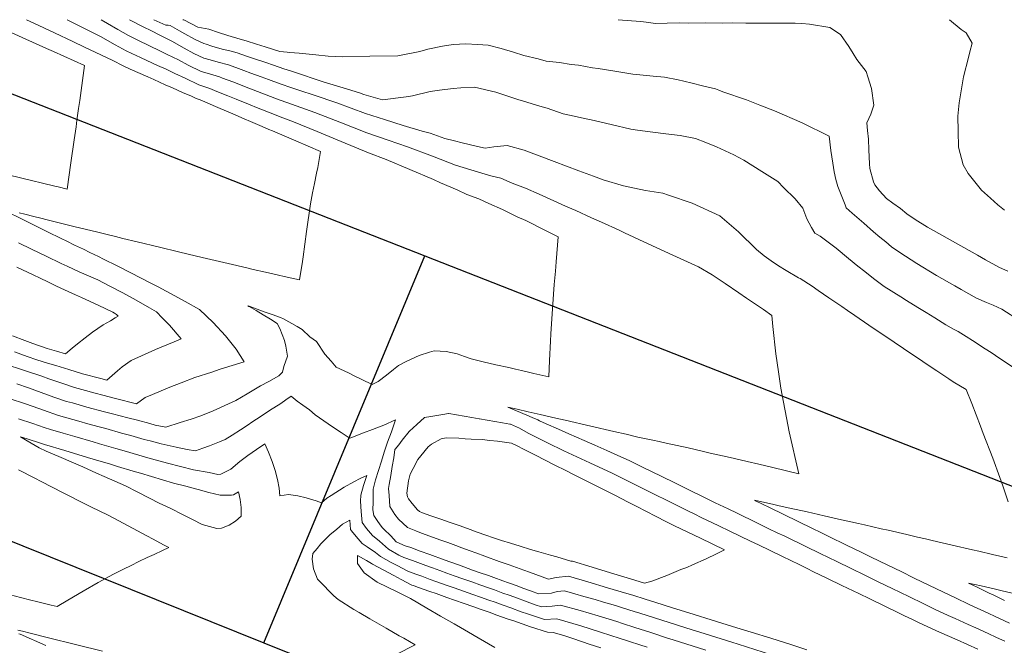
# Model space of a CAD drawing. Header units: inches. Extents: x 11351264 to 11356330, y 6702313 to 6706468.
# Tile 93 of 160: x 11353953 to 11354306, y 6706244 to 6706468. Entities that reach past the tile are written whole.
import ezdxf

# ---------------------------------------------------------------- set-up
doc = ezdxf.new("R2010")
doc.units = ezdxf.units.IN
doc.header["$MEASUREMENT"] = 0
doc.layers.add('Shumate_Contours_clip1', color=7, linetype='Continuous', lineweight=0)
doc.layers.add('Shumate_Streets_clip1', color=7, linetype='Continuous')

msp = doc.modelspace()

# ---------------------------------------------------------------- linework, layer by layer
at = {"layer": 'Shumate_Contours_clip1'}
for points, elevation in [([(11353970.19, 6706468.13), (11353976.39, 6706464.99), (11353982.11, 6706462.12), (11353987.39, 6706459.13), (11353991.35, 6706456.99), (11353993.41, 6706456), (11353996.45, 6706454.58), (11353998.81, 6706453.52), (11354002.59, 6706451.72), (11354005.63, 6706450.35), (11354008.75, 6706448.86), (11354012.45, 6706447.19), (11354017.35, 6706444.75), (11354021.31, 6706443.43), (11354023.79, 6706442.43), (11354027.73, 6706440.88), (11354030.7, 6706439.64), (11354035.18, 6706437.85), (11354038.63, 6706436.42), (11354043.82, 6706434.38), (11354046.47, 6706433.37), (11354051.23, 6706431.58), (11354059.78, 6706428.07), (11354068.3, 6706424.56), (11354078.13, 6706420.44), (11354084.4, 6706418.05), (11354092.95, 6706414.47), (11354101.45, 6706410.85), (11354103.94, 6706409.71), (11354109.89, 6706407.19), (11354113.39, 6706405.57), (11354117.64, 6706404.02), (11354121.22, 6706402.3), (11354126.08, 6706400.14), (11354131.38, 6706397.56), (11354134.41, 6706396.17), (11354141.72, 6706392.56), (11354146.06, 6706390.41), (11354145.29, 6706381.38), (11354145.03, 6706378.05), (11354144.65, 6706373.24), (11354144.04, 6706364.59), (11354143.46, 6706355.66), (11354143.32, 6706352.97), (11354142.94, 6706346.1), (11354142.69, 6706340.22), (11354137.35, 6706341.45), (11354136.87, 6706341.56), (11354136.32, 6706341.68), (11354132.88, 6706342.47), (11354130.81, 6706342.95), (11354128.32, 6706343.52), (11354123.77, 6706344.57), (11354119.22, 6706345.62), (11354117.22, 6706346.08), (11354114.92, 6706346.62), (11354112.49, 6706347.49), (11354109.86, 6706348.51), (11354105.9, 6706349.32), (11354101.68, 6706349.5), (11354099.95, 6706349.11), (11354096.32, 6706347.87), (11354091.79, 6706345.82), (11354088.9, 6706344.22), (11354087.02, 6706342.8), (11354085.16, 6706341.35), (11354082.48, 6706339.28), (11354081.63, 6706338.52), (11354079.48, 6706337.5), (11354075.68, 6706339.23), (11354073.01, 6706340.63), (11354070.95, 6706341.69), (11354066.58, 6706343.74), (11354064.71, 6706345.85), (11354062.5, 6706348.3), (11354059.5, 6706352.91), (11354057.16, 6706354.54), (11354054.39, 6706357.13), (11354052.54, 6706358.22), (11354050.68, 6706359.3), (11354047.43, 6706361.14), (11354046.88, 6706361.34), (11354043.99, 6706362.37), (11354041.11, 6706363.4), (11354038.24, 6706364.45), (11354035.43, 6706365.48), (11354035.3, 6706365.52), (11354034.9, 6706365.62), (11354035.25, 6706365.43), (11354035.34, 6706365.35), (11354037.89, 6706363.94), (11354040.46, 6706362.46), (11354042.98, 6706360.92), (11354045.43, 6706359.3), (11354046.37, 6706357.56), (11354048, 6706353.27), (11354048.56, 6706351.16), (11354049.1, 6706347.68), (11354047.84, 6706343.95), (11354047.3, 6706341.93), (11354046.07, 6706340.62), (11354042.47, 6706338.55), (11354039.42, 6706336.97), (11354034.7, 6706334.11), (11354030.6, 6706331.74), (11354022.51, 6706328.05), (11354018.06, 6706326.28), (11354014.62, 6706325.08), (11354010.69, 6706323.86), (11354005.61, 6706322.15), (11354001.72, 6706322.95), (11353999.84, 6706323.46), (11353995.42, 6706324.65), (11353991.99, 6706325.5), (11353986.43, 6706326.95), (11353983.61, 6706327.71), (11353977.32, 6706329.39), (11353972.14, 6706330.85), (11353970.04, 6706331.43), (11353965.44, 6706332.97), (11353960.91, 6706334.64), (11353956.34, 6706336.24), (11353952.19, 6706337.69)], 1404), ([(11353955.68, 6706468.13), (11353958.32, 6706466.93), (11353965.72, 6706463.46), (11353972.3, 6706460.37), (11353976.38, 6706458.3), (11353986.4, 6706453.58), (11353990.5, 6706451.49), (11353992.84, 6706450.41), (11353999.06, 6706447.62), (11354001.24, 6706446.67), (11354005.29, 6706444.85), (11354008, 6706443.67), (11354011.53, 6706442.08), (11354014.76, 6706440.68), (11354016.46, 6706439.87), (11354017.81, 6706439.37), (11354024.13, 6706436.7), (11354030.43, 6706434.01), (11354032.83, 6706432.97), (11354036.72, 6706431.3), (11354040.08, 6706429.84), (11354042.48, 6706428.85), (11354043.81, 6706428.35), (11354052.14, 6706424.75), (11354060.91, 6706420.93), (11354059.93, 6706415.18), (11354059.52, 6706413.19), (11354058.75, 6706409.51), (11354058.06, 6706406.09), (11354057.41, 6706402.14), (11354055.93, 6706392.27), (11354055.38, 6706387.76), (11354054.76, 6706383.23), (11354054.34, 6706380.72), (11354054.03, 6706378.68), (11354053.38, 6706374.9), (11354047.87, 6706376.13), (11354045.86, 6706376.61), (11354041.2, 6706377.66), (11354036.84, 6706378.69), (11354034.51, 6706379.22), (11354027.82, 6706380.8), (11354018.55, 6706382.99), (11354013.53, 6706384.19), (11354010.12, 6706384.99), (11354003.24, 6706386.63), (11353995.28, 6706388.53), (11353990.14, 6706389.78), (11353987.51, 6706390.42), (11353984.99, 6706391.03), (11353981.17, 6706391.97), (11353972.57, 6706394.06), (11353967.81, 6706395.23), (11353963.06, 6706396.42), (11353960.77, 6706396.99), (11353958.3, 6706397.61), (11353955.04, 6706398.42), (11353953.03, 6706398.92)], 1406), ([(11353982.43, 6706468.13), (11353984.67, 6706466.8), (11353988.43, 6706464.56), (11353992.2, 6706462.45), (11353995.28, 6706460.95), (11353999.97, 6706458.67), (11354003.22, 6706457.13), (11354006.04, 6706455.71), (11354010.11, 6706453.78), (11354013.59, 6706451.87), (11354018.23, 6706449.56), (11354021.25, 6706448.7), (11354023.53, 6706448.01), (11354024.78, 6706447.61), (11354025.82, 6706447.23), (11354029.55, 6706445.81), (11354035.23, 6706443.64), (11354039.95, 6706441.8), (11354043.03, 6706440.64), (11354045.15, 6706439.81), (11354052.18, 6706437.28), (11354058.88, 6706434.9), (11354068.45, 6706431.18), (11354077.57, 6706427.62), (11354085.11, 6706424.98), (11354092.08, 6706422.61), (11354100.98, 6706419.24), (11354109.24, 6706416.06), (11354117.55, 6706413.52), (11354121.93, 6706412.2), (11354125.5, 6706411.31), (11354129.58, 6706409.62), (11354134.3, 6706407.76), (11354139.23, 6706405.59), (11354143.14, 6706403.87), (11354148.65, 6706401.32), (11354152.31, 6706399.74), (11354157.97, 6706397.21), (11354161.56, 6706395.67), (11354167.88, 6706392.7), (11354169.82, 6706391.82), (11354178.23, 6706387.81), (11354187.11, 6706383.8), (11354196.22, 6706379.66), (11354201.14, 6706376.72), (11354203.73, 6706375.02), (11354205.85, 6706373.67), (11354210.74, 6706370.36), (11354213.46, 6706368.4), (11354214.94, 6706367.41), (11354219.51, 6706364.29), (11354222.56, 6706362.21), (11354222.87, 6706358.23), (11354223.99, 6706348.44), (11354224.88, 6706342), (11354225.7, 6706336.13), (11354228.71, 6706320.51), (11354232.23, 6706305.45), (11354222.89, 6706307.69), (11354217.83, 6706308.89), (11354213.71, 6706309.87), (11354209.13, 6706310.92), (11354206.5, 6706311.53), (11354200.42, 6706312.94), (11354197.6, 6706313.58), (11354192.55, 6706314.74), (11354184.71, 6706316.52), (11354182.18, 6706317.06), (11354179.96, 6706317.53), (11354174.6, 6706318.66), (11354170.32, 6706319.65), (11354165.93, 6706320.66), (11354157.76, 6706322.54), (11354148.58, 6706324.65), (11354145.2, 6706325.43), (11354139.56, 6706326.73), (11354137.45, 6706327.22), (11354135.35, 6706327.71), (11354131.38, 6706328.63), (11354128, 6706329.41), (11354131.14, 6706328.07), (11354134.81, 6706326.52), (11354136.77, 6706325.7), (11354138.7, 6706324.87), (11354139.34, 6706324.52), (11354140.64, 6706323.89), (11354147.26, 6706321), (11354149.89, 6706319.83), (11354155.34, 6706317.44), (11354159.16, 6706315.72), (11354163.4, 6706313.85), (11354168.46, 6706311.57), (11354171.44, 6706310.25), (11354176.25, 6706307.92), (11354182.95, 6706304.63), (11354188.02, 6706302.14), (11354193.09, 6706299.64), (11354198.16, 6706297.16), (11354202.29, 6706295.15), (11354206.92, 6706292.89), (11354210.07, 6706291.37), (11354217.15, 6706287.94), (11354221.5, 6706285.83), (11354224.45, 6706284.4), (11354227.14, 6706283.1), (11354229.58, 6706281.91), (11354232.77, 6706280.36), (11354234.72, 6706279.41), (11354239.85, 6706276.92), (11354245.78, 6706274.04), (11354250.93, 6706271.54), (11354255.79, 6706269.18), (11354260.81, 6706266.74), (11354265.57, 6706264.44), (11354271.57, 6706261.52), (11354277.01, 6706258.87), (11354280.8, 6706257.07), (11354285.64, 6706254.78), (11354288.14, 6706253.65), (11354292.82, 6706251.51), (11354295.55, 6706250.28), (11354299.99, 6706248.25), (11354302.96, 6706246.91), (11354305.91, 6706245.53)], 1402), ([(11353992.6, 6706468.13), (11353993.04, 6706467.87), (11353997.44, 6706465.62), (11354000.42, 6706464.13), (11354003.4, 6706462.64), (11354007.73, 6706460.46), (11354012.14, 6706457.94), (11354015.6, 6706456), (11354019.11, 6706454.4), (11354021.41, 6706453.73), (11354024.31, 6706452.94), (11354027.94, 6706451.93), (11354031.61, 6706450.63), (11354033.52, 6706449.97), (11354036.02, 6706449.03), (11354039.73, 6706447.66), (11354042.3, 6706446.73), (11354046.46, 6706445.19), (11354050.69, 6706443.77), (11354053.52, 6706442.77), (11354058.71, 6706441.04), (11354066.77, 6706438.34), (11354077.04, 6706434.58), (11354083.82, 6706432.4), (11354090.59, 6706430.27), (11354097.37, 6706428.22), (11354100.21, 6706427.44), (11354105.46, 6706425.61), (11354108.97, 6706424.75), (11354111.68, 6706423.99), (11354117.12, 6706422.72), (11354119.92, 6706422.07), (11354123, 6706422.54), (11354125.41, 6706422.78), (11354127.76, 6706423.09), (11354133.88, 6706421.38), (11354144.58, 6706417.32), (11354153.4, 6706414.02), (11354158.7, 6706412.06), (11354162.19, 6706410.77), (11354169.46, 6706408.66), (11354177.32, 6706407.01), (11354183.48, 6706405.95), (11354185.49, 6706405.28), (11354194.06, 6706402.37), (11354203.96, 6706397.88), (11354210.59, 6706392.2), (11354217.04, 6706385.85), (11354219.84, 6706383.57), (11354222.32, 6706381.74), (11354224.96, 6706380.01), (11354227.69, 6706378.36), (11354232.1, 6706375.7), (11354232.73, 6706375.49), (11354236.95, 6706372.65), (11354239.09, 6706371.19), (11354242.96, 6706368.54), (11354247.61, 6706365.36), (11354249.64, 6706363.97), (11354252.27, 6706362.17), (11354257.31, 6706358.76), (11354261, 6706356.25), (11354263.03, 6706354.87), (11354269.72, 6706350.33), (11354276.63, 6706345.66), (11354278.48, 6706344.41), (11354281.62, 6706342.32), (11354285.95, 6706339.45), (11354287.49, 6706338.44), (11354292.12, 6706335.67), (11354294.09, 6706330.71), (11354297.21, 6706322.58), (11354298.24, 6706319.89), (11354301.64, 6706311.12), (11354304.16, 6706304.21), (11354305.25, 6706301.23), (11354307.1, 6706295.41)], 1400), ([(11354001.29, 6706468.13), (11354005.59, 6706466.21), (11354006.42, 6706466.13), (11354007.11, 6706466.06), (11354010.51, 6706464.17), (11354012.39, 6706463.07), (11354015.87, 6706461.16), (11354019.22, 6706459.6), (11354020, 6706459.37), (11354022.06, 6706458.65), (11354025.75, 6706457.59), (11354028.44, 6706456.94), (11354031.1, 6706456.25), (11354034.8, 6706454.99), (11354037.32, 6706454.15), (11354041.41, 6706452.77), (11354044.12, 6706451.8), (11354047.77, 6706450.53), (11354050.18, 6706449.76), (11354054.85, 6706448.21), (11354058.36, 6706447.11), (11354061.95, 6706445.92), (11354066.61, 6706444.48), (11354069.05, 6706443.68), (11354074.92, 6706441.88), (11354076.51, 6706441.31), (11354083.13, 6706439.38), (11354091.64, 6706440.55), (11354093.84, 6706440.91), (11354100.18, 6706442.36), (11354103.49, 6706442.93), (11354108.49, 6706443.46), (11354111.15, 6706443.78), (11354116.09, 6706444), (11354123.66, 6706442.13), (11354131.61, 6706439.57), (11354133.63, 6706438.9), (11354139.5, 6706437.14), (11354142.09, 6706436.38), (11354147.81, 6706434.45), (11354150.74, 6706433.84), (11354155.51, 6706432.74), (11354157.85, 6706432.25), (11354164.95, 6706430.61), (11354172.06, 6706428.94), (11354174.47, 6706428.6), (11354179.98, 6706427.83), (11354184.53, 6706427.29), (11354189.76, 6706426.59), (11354195.19, 6706425.57), (11354198.87, 6706424.2), (11354202.7, 6706422.65), (11354208.95, 6706419.76), (11354212.5, 6706417.77), (11354218.95, 6706413.79), (11354224.68, 6706410.16), (11354226.72, 6706408.04), (11354230.83, 6706404.02), (11354233.67, 6706400.68), (11354235.12, 6706396.85), (11354236.72, 6706393.73), (11354237.89, 6706391.66), (11354239.79, 6706390.6), (11354245.56, 6706386.33), (11354250.04, 6706382.62), (11354253.35, 6706379.85), (11354255.85, 6706377.89), (11354258.91, 6706375.43), (11354262.71, 6706372.63), (11354268.77, 6706368.84), (11354270.76, 6706367.6), (11354274.83, 6706365.05), (11354277.79, 6706363.23), (11354280.91, 6706361.29), (11354284.82, 6706358.89), (11354287.61, 6706357.28), (11354289.24, 6706356.46), (11354292.11, 6706354.63), (11354294.4, 6706353.21), (11354298.92, 6706350.29), (11354301.09, 6706348.88), (11354304.16, 6706346.82), (11354308.67, 6706343.8)], 1398), ([(11354011.6, 6706468.13), (11354011.96, 6706468.09), (11354017.05, 6706465.44), (11354020.9, 6706464.72), (11354024.41, 6706463.56), (11354027.75, 6706462.52), (11354032.21, 6706461.16), (11354034.28, 6706460.6), (11354038.01, 6706459.38), (11354041.18, 6706458.35), (11354046.35, 6706456.69), (11354049.04, 6706456.55), (11354049.95, 6706456.41), (11354053.35, 6706456.15), (11354059.25, 6706455.56), (11354063.67, 6706455.11), (11354068.68, 6706454.81), (11354078.65, 6706455.03), (11354088.61, 6706455.22), (11354096.52, 6706456.78), (11354099.39, 6706457.53), (11354104.67, 6706458.59), (11354108.47, 6706459.24), (11354113.03, 6706459.42), (11354117.19, 6706459.28), (11354121, 6706459), (11354125.65, 6706457.75), (11354129.98, 6706456.55), (11354133.74, 6706455.33), (11354138.91, 6706454.06), (11354141.76, 6706453.23), (11354146.51, 6706452.75), (11354150.64, 6706452.13), (11354153.34, 6706451.81), (11354158.35, 6706450.94), (11354160.35, 6706450.66), (11354165.56, 6706449.75), (11354172.77, 6706448.59), (11354176.49, 6706448.27), (11354180.03, 6706447.95), (11354184.12, 6706447.6), (11354189.03, 6706446.57), (11354191.02, 6706446.09), (11354193.98, 6706445.43), (11354197.76, 6706444.48), (11354202.33, 6706443.32), (11354203.61, 6706442.83), (11354204.97, 6706442.27), (11354213.48, 6706439.38), (11354218.23, 6706437.56), (11354223.53, 6706435.52), (11354233.38, 6706431.22), (11354243.02, 6706426.43), (11354243.69, 6706421.22), (11354244.34, 6706416.77), (11354244.91, 6706413.66), (11354245.43, 6706410.9), (11354246.16, 6706408.44), (11354247.09, 6706406.01), (11354248.75, 6706401.85), (11354249.17, 6706400.78), (11354251.27, 6706398.89), (11354253.8, 6706396.72), (11354255.49, 6706395.22), (11354258.9, 6706392.18), (11354261.23, 6706390.23), (11354263.34, 6706388.51), (11354265.41, 6706386.82), (11354268.33, 6706384.7), (11354274.49, 6706380.84), (11354281.52, 6706376.46), (11354288.01, 6706372.8), (11354290.33, 6706371.47), (11354295.85, 6706368.34), (11354299.4, 6706366.87), (11354301.76, 6706365.86), (11354304.83, 6706364.41), (11354311.16, 6706360.41)], 1396), ([(11354167.55, 6706468.13), (11354172.31, 6706467.66), (11354175.6, 6706467.42), (11354178.45, 6706467.1), (11354180.78, 6706466.79), (11354189.37, 6706466.94), (11354192.87, 6706466.88), (11354198.87, 6706466.97), (11354205.03, 6706466.9), (11354208.36, 6706466.94), (11354213.18, 6706466.91), (11354216.67, 6706466.9), (11354219.8, 6706466.89), (11354225.01, 6706466.92), (11354230.84, 6706466.89), (11354233.31, 6706466.79), (11354235.98, 6706466.56), (11354243.28, 6706465.28), (11354247.09, 6706462.87), (11354250.05, 6706458.49), (11354251.61, 6706455.99), (11354253.02, 6706453.81), (11354256.3, 6706449.6), (11354256.89, 6706447.69), (11354258.21, 6706443.46), (11354259.08, 6706437.57), (11354257.99, 6706434.29), (11354256.58, 6706431.16), (11354256.78, 6706428.39), (11354257.12, 6706425.28), (11354257.23, 6706421.57), (11354257.46, 6706416.56), (11354257.62, 6706414.85), (11354258.91, 6706410.07), (11354259.44, 6706409.02), (11354261.14, 6706406.82), (11354263.59, 6706404.09), (11354265.89, 6706402.45), (11354268.59, 6706400.47), (11354270.92, 6706398.62), (11354273.86, 6706396.55), (11354278.28, 6706393.78), (11354280.41, 6706392.59), (11354288.29, 6706388.17), (11354296.18, 6706383.77), (11354299.01, 6706382.18), (11354304.06, 6706379.35), (11354306.98, 6706378.07)], 1394), ([(11354286.18, 6706468.13), (11354290.35, 6706464.62), (11354292.06, 6706463.36), (11354294.24, 6706459.69), (11354293.45, 6706456.67), (11354292.93, 6706454.58), (11354291.14, 6706447.61), (11354289.59, 6706438.36), (11354289.14, 6706433.6), (11354289.27, 6706428.17), (11354289.36, 6706422.43), (11354291.06, 6706416.12), (11354292.8, 6706412.99), (11354297.65, 6706407.06), (11354300.81, 6706404.16), (11354303.49, 6706401.77), (11354305.83, 6706399.89)], 1392), ([(11353949.08, 6706464.04), (11353954.1, 6706461.78), (11353962.89, 6706457.83), (11353965.3, 6706456.71), (11353976.39, 6706451.76), (11353974.72, 6706439.22), (11353974.31, 6706436.29), (11353973.74, 6706432.14), (11353973.4, 6706429.74), (11353972.75, 6706425.05), (11353971.6, 6706416.86), (11353970.26, 6706407.45), (11353966.97, 6706408.23), (11353966.25, 6706408.41), (11353960.87, 6706409.69), (11353957.94, 6706410.4), (11353954.53, 6706411.22), (11353948.18, 6706412.75)], 1408), ([(11353948.99, 6706399.22), (11353953.46, 6706396.99), (11353954.32, 6706396.58), (11353958.41, 6706394.54), (11353963.23, 6706392.16), (11353968.04, 6706389.79), (11353970.09, 6706388.78), (11353972.86, 6706387.42), (11353976.03, 6706385.94), (11353978.34, 6706384.8), (11353981.4, 6706383.31), (11353983.26, 6706382.4), (11353988.17, 6706379.98), (11353993.07, 6706377.52), (11354000.19, 6706373.81), (11354002.79, 6706372.44), (11354010.14, 6706368.55), (11354012.46, 6706367.21), (11354017.67, 6706364.38), (11354022.48, 6706359.66), (11354026.96, 6706354.92), (11354028.81, 6706352.46), (11354030.7, 6706350.13), (11354033.66, 6706345.59), (11354025, 6706343.01), (11354022, 6706341.94), (11354015.93, 6706339.94), (11354011.03, 6706338.05), (11354006.98, 6706336.57), (11354000.79, 6706333.89), (11353998.18, 6706332.81), (11353995.02, 6706330.6), (11353987.54, 6706332.48), (11353983.02, 6706333.69), (11353980.2, 6706334.42), (11353975.43, 6706335.72), (11353972.89, 6706336.41), (11353968.27, 6706337.92), (11353965.8, 6706338.8), (11353963.71, 6706339.54), (11353961.12, 6706340.47), (11353955.62, 6706342.2), (11353946.93, 6706345.17)], 1406), ([(11353952.82, 6706388.22), (11353957.45, 6706386), (11353962.69, 6706383.46), (11353968.11, 6706380.83), (11353970.18, 6706379.88), (11353974.56, 6706377.86), (11353981.18, 6706374.9), (11353985.26, 6706372.85), (11353990.11, 6706370.29), (11353994.96, 6706367.64), (11353999.7, 6706364.88), (11354002.21, 6706363.46), (11354004.23, 6706361.38), (11354006.85, 6706358.72), (11354011.09, 6706353.78), (11354008.58, 6706352.75), (11354001.89, 6706350.04), (11353993.16, 6706346.08), (11353989.95, 6706343.85), (11353988.3, 6706342.33), (11353984.43, 6706339.05), (11353982.23, 6706339.63), (11353975.71, 6706341.34), (11353970.86, 6706342.89), (11353966.2, 6706344.27), (11353963.23, 6706345.13), (11353959.33, 6706346.28), (11353955.97, 6706347.51), (11353951.41, 6706349.16)], 1408), ([(11353952.2, 6706379.47), (11353958.05, 6706376.71), (11353960.55, 6706375.54), (11353963.34, 6706374.21), (11353966.47, 6706372.74), (11353969.33, 6706371.42), (11353973.16, 6706369.62), (11353975.33, 6706368.63), (11353981.32, 6706365.84), (11353986.55, 6706363.37), (11353987.15, 6706363.05), (11353987.93, 6706362.6), (11353988.52, 6706361.97), (11353987.37, 6706361.4), (11353985.74, 6706360.23), (11353983.07, 6706358.8), (11353979.33, 6706356.18), (11353976.73, 6706354.21), (11353973.99, 6706351.99), (11353972.08, 6706350.51), (11353969.61, 6706348.51), (11353966.37, 6706349.4), (11353963.02, 6706350.33), (11353957.95, 6706352.19), (11353955.12, 6706353.23), (11353950.64, 6706354.87)], 1410), ([(11354222.45, 6706240.71), (11354210.5, 6706244.43), (11354208.2, 6706245.16), (11354196.8, 6706248.72), (11354193.97, 6706249.62), (11354183.09, 6706253.02), (11354175.32, 6706255.54), (11354173.28, 6706256.19), (11354169.01, 6706257.54), (11354166.55, 6706258.32), (11354162.28, 6706259.57), (11354159.25, 6706260.43), (11354155.28, 6706261.58), (11354151.95, 6706262.53), (11354148.28, 6706263.61), (11354145.71, 6706263.29), (11354143.6, 6706262.73), (11354139.04, 6706262.5), (11354136.46, 6706263.48), (11354133.44, 6706264.56), (11354131.33, 6706265.32), (11354128.22, 6706266.44), (11354126.2, 6706267.17), (11354123.01, 6706268.32), (11354121.07, 6706269.01), (11354117.79, 6706270.2), (11354115.41, 6706271.03), (11354112.23, 6706272.18), (11354110.3, 6706272.87), (11354105.21, 6706274.71), (11354100.12, 6706276.55), (11354096.63, 6706277.81), (11354093.27, 6706279.04), (11354091.28, 6706279.75), (11354089.29, 6706280.47), (11354088.08, 6706281.15), (11354086.06, 6706283.24), (11354083.66, 6706285.7), (11354083.13, 6706286.17), (11354082.64, 6706286.71), (11354081.49, 6706288.4), (11354079.99, 6706290.54), (11354079.71, 6706292.62), (11354079.76, 6706295.31), (11354079.8, 6706297.68), (11354079.82, 6706300.03), (11354080.68, 6706303.36), (11354081.71, 6706306.7), (11354082.79, 6706310.01), (11354083.71, 6706313.19), (11354084.98, 6706316.84), (11354086.31, 6706320.5), (11354087.77, 6706324.79), (11354083.59, 6706322.95), (11354079.54, 6706321.39), (11354076.38, 6706320.21), (11354072.41, 6706318.61), (11354071.41, 6706318.2), (11354071.2, 6706318.34), (11354068.3, 6706320.24), (11354065.22, 6706322.36), (11354062.15, 6706324.5), (11354059.05, 6706326.57), (11354057.04, 6706328.43), (11354054.57, 6706330.06), (11354052.56, 6706331.46), (11354050.39, 6706333.29), (11354048.51, 6706331.93), (11354046.69, 6706330.72), (11354044.24, 6706329.16), (11354043.65, 6706328.77), (11354040.89, 6706326.95), (11354038.98, 6706325.69), (11354037.09, 6706324.43), (11354034.32, 6706322.56), (11354032.3, 6706321.23), (11354029.29, 6706319.33), (11354026.76, 6706317.79), (11354024.76, 6706316.96), (11354021.19, 6706315.49), (11354018.82, 6706314.62), (11354016.21, 6706313.71), (11354013.18, 6706314.17), (11354009.22, 6706314.98), (11354003.89, 6706316.17), (11353999.96, 6706317.24), (11353997.86, 6706317.81), (11353993.06, 6706319.17), (11353989.64, 6706320.1), (11353984.06, 6706321.69), (11353981.71, 6706322.3), (11353977.67, 6706323.43), (11353974.43, 6706324.33), (11353967.17, 6706326.4), (11353961.79, 6706328.25), (11353958.02, 6706329.59), (11353955, 6706330.69), (11353949.88, 6706332.36)], 1402), ([(11354198.87, 6706242.32), (11354187.15, 6706246.04), (11354185.15, 6706246.67), (11354179.18, 6706248.61), (11354173.45, 6706250.49), (11354169.11, 6706251.88), (11354167.03, 6706252.54), (11354160.32, 6706254.67), (11354153.89, 6706256.5), (11354146.89, 6706258.5), (11354143.83, 6706258.12), (11354140.1, 6706257.81), (11354137.75, 6706258.58), (11354134.03, 6706259.99), (11354131.42, 6706260.95), (11354128.44, 6706262.02), (11354126.28, 6706262.79), (11354123.22, 6706263.89), (11354121.14, 6706264.63), (11354118.01, 6706265.76), (11354115.43, 6706266.66), (11354111.88, 6706267.91), (11354108.79, 6706268.97), (11354106.22, 6706269.9), (11354103.71, 6706270.82), (11354101.02, 6706271.79), (11354098.66, 6706272.67), (11354095.83, 6706273.7), (11354093.83, 6706274.41), (11354090.76, 6706275.46), (11354088.98, 6706276.41), (11354085.27, 6706278.49), (11354082.09, 6706281.4), (11354079.57, 6706283.38), (11354077.37, 6706285.87), (11354075.91, 6706288.08), (11354075.48, 6706291.97), (11354075.2, 6706295.73), (11354075.33, 6706297.89), (11354076.33, 6706301.28), (11354077.51, 6706304.92), (11354075.12, 6706303.83), (11354072.85, 6706302.66), (11354069.4, 6706300.71), (11354064.76, 6706297.72), (11354063.23, 6706296.74), (11354061.32, 6706295.14), (11354059.42, 6706295.79), (11354055.83, 6706296.87), (11354052.85, 6706297.55), (11354049.49, 6706298.06), (11354046.42, 6706297.59), (11354046.09, 6706300.33), (11354045.51, 6706303.5), (11354044.67, 6706306.65), (11354043.59, 6706309.88), (11354042.3, 6706313.18), (11354041, 6706316.18), (11354038.05, 6706314.18), (11354034.94, 6706312.05), (11354032.1, 6706309.9), (11354028.79, 6706307.19), (11354025.27, 6706305.38), (11354024.19, 6706305.23), (11354021.11, 6706305.9), (11354015.48, 6706306.95), (11354010.79, 6706308.09), (11354006.1, 6706309.25), (11354002.16, 6706310.36), (11353999.98, 6706310.98), (11353995.87, 6706312.14), (11353990.63, 6706313.67), (11353987.68, 6706314.5), (11353981.8, 6706316.23), (11353979.5, 6706316.89), (11353973, 6706318.8), (11353968.78, 6706320.01), (11353964.27, 6706321.33), (11353961.96, 6706322.1), (11353957.89, 6706323.51), (11353952.76, 6706325.19)], 1400), ([(11354235.08, 6706242.41), (11354229.35, 6706244.33), (11354222.12, 6706246.57), (11354215.08, 6706248.76), (11354208.43, 6706250.82), (11354200.81, 6706253.2), (11354194.74, 6706255.08), (11354186.56, 6706257.64), (11354181.04, 6706259.35), (11354177.18, 6706260.6), (11354172.81, 6706261.97), (11354170.66, 6706262.64), (11354163.68, 6706264.71), (11354156.69, 6706266.77), (11354149.71, 6706268.84), (11354145.29, 6706268.35), (11354142.58, 6706267.8), (11354135.77, 6706270.21), (11354133.76, 6706270.93), (11354128.46, 6706272.85), (11354124.93, 6706274.13), (11354119.75, 6706276.01), (11354116.54, 6706277.19), (11354114.58, 6706277.89), (11354111.51, 6706279.02), (11354109.41, 6706279.79), (11354106.49, 6706280.86), (11354103.64, 6706281.89), (11354100.03, 6706283.18), (11354097.09, 6706284.22), (11354095.1, 6706285.02), (11354092.1, 6706286.22), (11354088.85, 6706289.25), (11354087.54, 6706290.91), (11354085.81, 6706293.78), (11354085.5, 6706297.73), (11354085.33, 6706300.23), (11354085.5, 6706301.7), (11354086.07, 6706304.88), (11354086.62, 6706308.07), (11354087.15, 6706311.24), (11354087.59, 6706314.19), (11354087.63, 6706314.31), (11354088.93, 6706315.92), (11354090.22, 6706317.53), (11354092.73, 6706320.65), (11354092.79, 6706320.71), (11354095.43, 6706323.15), (11354098.16, 6706325.66), (11354098.23, 6706325.7), (11354100.4, 6706326.05), (11354102.57, 6706326.41), (11354104.74, 6706326.76), (11354106.77, 6706327.08), (11354106.86, 6706327.08), (11354109.63, 6706326.59), (11354112.39, 6706326.11), (11354115.15, 6706325.62), (11354117.75, 6706325.16), (11354117.87, 6706325.15), (11354120.63, 6706324.66), (11354123.4, 6706324.18), (11354126.16, 6706323.7), (11354128.78, 6706323.23), (11354128.92, 6706323.21), (11354132.18, 6706321.82), (11354135.25, 6706320.09), (11354142.27, 6706316.59), (11354148.01, 6706313.76), (11354157.38, 6706309.45), (11354165.37, 6706305.74), (11354173.7, 6706301.59), (11354180.87, 6706297.99), (11354184.83, 6706296.02), (11354189.89, 6706293.51), (11354192.64, 6706292.16), (11354194.96, 6706291.02), (11354197.26, 6706289.9), (11354203.51, 6706286.88), (11354207.5, 6706284.95), (11354214.94, 6706281.36), (11354217.73, 6706280.01), (11354226.37, 6706275.83), (11354232.3, 6706272.95), (11354235.4, 6706271.44), (11354237.27, 6706270.54), (11354242.43, 6706268.04), (11354247.58, 6706265.54), (11354253.72, 6706262.57), (11354257.58, 6706260.71), (11354262.75, 6706258.2), (11354267.93, 6706255.69), (11354269.83, 6706254.77), (11354273.1, 6706253.18), (11354275.27, 6706252.14), (11354278.1, 6706250.81), (11354281.47, 6706249.3), (11354285.32, 6706247.57), (11354288.88, 6706245.98), (11354292.54, 6706244.33), (11354296.28, 6706242.66)], 1404), ([(11353952.84, 6706306.9), (11353958.7, 6706303.9), (11353960.92, 6706302.77), (11353968.82, 6706298.73), (11353977.09, 6706294.51), (11353978.98, 6706293.52), (11353984.73, 6706290.76), (11353988.76, 6706288.6), (11353992.05, 6706286.82), (11353995.42, 6706285.04), (11353998.77, 6706283.27), (11354001.06, 6706282.04), (11354004.7, 6706280.09), (11354006.61, 6706279.06), (11354004.32, 6706278), (11354001.37, 6706276.63), (11353998.87, 6706275.47), (11353995.94, 6706274.06), (11353993.15, 6706272.7), (11353990.45, 6706271.37), (11353986.77, 6706269.49), (11353981.31, 6706266.52), (11353975.98, 6706263.48), (11353970.47, 6706260.25), (11353966.65, 6706257.91), (11353964.53, 6706258.44), (11353959.28, 6706259.77), (11353957.26, 6706260.28), (11353953.57, 6706261.21), (11353949.99, 6706262.11)], 1400), ([(11354306.78, 6706275.39), (11354301.52, 6706276.62), (11354296.67, 6706277.75), (11354294.34, 6706278.29), (11354287.16, 6706279.96), (11354279.97, 6706281.63), (11354277.6, 6706282.17), (11354274.69, 6706282.84), (11354270.87, 6706283.71), (11354264.18, 6706285.25), (11354261.69, 6706285.81), (11354255.72, 6706287.17), (11354253.56, 6706287.66), (11354250.83, 6706288.28), (11354247.42, 6706289.05), (11354241.28, 6706290.43), (11354235.14, 6706291.82), (11354228.99, 6706293.2), (11354225.13, 6706294.05), (11354222.83, 6706294.57), (11354216.78, 6706295.91), (11354216.6, 6706295.95), (11354216.32, 6706296.01), (11354216.57, 6706295.88), (11354216.63, 6706295.86), (11354221.73, 6706293.37), (11354226.87, 6706290.87), (11354232, 6706288.37), (11354237.13, 6706285.87), (11354240.13, 6706284.41), (11354242.27, 6706283.38), (11354244.85, 6706282.12), (11354247.4, 6706280.88), (11354249.56, 6706279.82), (11354254.27, 6706277.53), (11354257.86, 6706275.79), (11354264.05, 6706272.78), (11354268.8, 6706270.47), (11354273.55, 6706268.16), (11354278.75, 6706265.63), (11354283.94, 6706263.14), (11354288.33, 6706261.03), (11354293.15, 6706258.72), (11354300.27, 6706255.43), (11354302.23, 6706254.53), (11354307.57, 6706252.01)], 1400), ([(11354177.88, 6706243.36), (11354175.27, 6706244.21), (11354171.59, 6706245.43), (11354167.51, 6706246.77), (11354165.3, 6706247.48), (11354160.83, 6706248.92), (11354154.16, 6706251.08), (11354145.54, 6706253.53), (11354141.12, 6706253.36), (11354135.1, 6706255.32), (11354132.81, 6706256.1), (11354129.03, 6706257.49), (11354126.37, 6706258.42), (11354123.44, 6706259.47), (11354121.22, 6706260.25), (11354118.22, 6706261.33), (11354115.46, 6706262.29), (11354112.1, 6706263.47), (11354108.84, 6706264.61), (11354105.98, 6706265.6), (11354102.18, 6706266.91), (11354100.21, 6706267.64), (11354097.19, 6706268.79), (11354095.03, 6706269.59), (11354092.19, 6706270.59), (11354088.38, 6706272.6), (11354086.21, 6706273.78), (11354082.47, 6706275.84), (11354080.61, 6706277.31), (11354077.66, 6706279.28), (11354075.86, 6706280.47), (11354073.67, 6706283.04), (11354072.02, 6706285.03), (11354071.72, 6706285.56), (11354071.41, 6706288.84), (11354068.8, 6706287.46), (11354066.75, 6706285.69), (11354064.26, 6706283.63), (11354061.11, 6706280.46), (11354059.71, 6706278.69), (11354058.14, 6706276.9), (11354057.93, 6706274.91), (11354058.47, 6706271.42), (11354059.89, 6706267.73), (11354061.95, 6706265.76), (11354064.33, 6706263.26), (11354065.74, 6706261.79), (11354067.28, 6706260.43), (11354072.89, 6706256.93), (11354074.78, 6706255.84), (11354078.61, 6706253.52), (11354081.99, 6706251.59), (11354084.39, 6706250.19), (11354089.14, 6706247.48), (11354089.84, 6706247.13), (11354090.74, 6706246.61), (11354094.8, 6706244.26), (11354088.06, 6706240.83)], 1398), ([(11354161.33, 6706243.16), (11354157.16, 6706244.52), (11354154.71, 6706245.35), (11354150.88, 6706246.59), (11354148.09, 6706247.54), (11354144.21, 6706248.64), (11354142.16, 6706248.79), (11354136.14, 6706250.73), (11354130.1, 6706252.79), (11354127.82, 6706253.6), (11354124.04, 6706254.92), (11354121.32, 6706255.88), (11354118.44, 6706256.9), (11354115.52, 6706257.93), (11354112.32, 6706259.05), (11354108.91, 6706260.25), (11354106.2, 6706261.2), (11354102.3, 6706262.57), (11354100.08, 6706263.34), (11354095.69, 6706264.89), (11354094.22, 6706265.45), (11354093.63, 6706265.66), (11354089.83, 6706267.66), (11354087.15, 6706269.07), (11354083.36, 6706271.08), (11354079.58, 6706273.1), (11354079.18, 6706273.38), (11354077.46, 6706274.4), (11354074.19, 6706276.27), (11354074.19, 6706273.4), (11354076.53, 6706270.01), (11354081.19, 6706266.63), (11354084.88, 6706264.9), (11354088.59, 6706263.12), (11354093.15, 6706260.81), (11354099.05, 6706257.37), (11354103.89, 6706254.55), (11354108.75, 6706251.72), (11354111.01, 6706250.41), (11354113.87, 6706248.75), (11354117.36, 6706246.73), (11354123.34, 6706243.26)], 1396), ([(11354309.61, 6706262.55), (11354304.97, 6706263.61), (11354302.1, 6706264.26), (11354297.45, 6706265.32), (11354292.89, 6706266.36), (11354296.04, 6706264.84), (11354300.58, 6706262.63), (11354301.49, 6706262.21), (11354305.82, 6706260.12)], 1398), ([(11353982.88, 6706241.93), (11353973.69, 6706244.24), (11353963.09, 6706246.9), (11353956.99, 6706248.43), (11353954.2, 6706249.13), (11353952.62, 6706249.53)], 1398), ([(11353952.92, 6706248.22), (11353953.37, 6706248.05), (11353962.63, 6706243.97)], 1398)]:
    msp.add_lwpolyline(points, dxfattribs=dict(at, elevation=elevation))
for points, elevation in [([(11353953.47, 6706318.71), (11353955.92, 6706317.31), (11353960.25, 6706314.84), (11353962.71, 6706313.62), (11353968.1, 6706311.3), (11353971.67, 6706309.72), (11353975.79, 6706307.94), (11353980.68, 6706305.77), (11353983.46, 6706304.56), (11353991.12, 6706301.15), (11353995.27, 6706299.09), (11353999.77, 6706296.72), (11354003.22, 6706295.02), (11354007.07, 6706293.17), (11354011.8, 6706290.8), (11354015.09, 6706289.07), (11354018.62, 6706287.39), (11354023.78, 6706285.85), (11354025.51, 6706286.08), (11354028.25, 6706287.1), (11354030.55, 6706288.51), (11354032.52, 6706290.36), (11354032.49, 6706293.46), (11354032.12, 6706296.34), (11354031.61, 6706299.08), (11354029.81, 6706297.97), (11354029.09, 6706297.79), (11354026.37, 6706297.8), (11354024.98, 6706297.85), (11354021, 6706298.78), (11354017.15, 6706299.82), (11354014.9, 6706300.44), (11354012.72, 6706301.03), (11354008.35, 6706302.18), (11354004.4, 6706303.34), (11354000.44, 6706304.5), (11353996.48, 6706305.67), (11353993.89, 6706306.46), (11353988.21, 6706308.16), (11353985.72, 6706308.89), (11353979.51, 6706310.76), (11353977.56, 6706311.34), (11353969.4, 6706313.79), (11353962.17, 6706315.98), (11353961.35, 6706316.22), (11353960.74, 6706316.42), (11353955.87, 6706317.96)], 1398), ([(11354091.87, 6706298.55), (11354092.42, 6706302.93), (11354093.01, 6706305.4), (11354094.08, 6706307.39), (11354095.81, 6706310.62), (11354096.83, 6706311.98), (11354099.53, 6706315.14), (11354100.67, 6706316.13), (11354104.19, 6706318.04), (11354105.94, 6706318.4), (11354110.44, 6706318.25), (11354112.71, 6706318.04), (11354114.94, 6706317.94), (11354118.83, 6706317.75), (11354121.61, 6706317.47), (11354124.3, 6706317.14), (11354126.76, 6706316.82), (11354129.35, 6706316.45), (11354131.13, 6706315.62), (11354133.86, 6706314.23), (11354138.1, 6706312.06), (11354141.18, 6706310.49), (11354145.07, 6706308.51), (11354148.48, 6706306.77), (11354152.05, 6706304.97), (11354155.78, 6706303.06), (11354159.42, 6706301.32), (11354163.91, 6706299.02), (11354166.35, 6706297.78), (11354171.12, 6706295.34), (11354173.28, 6706294.24), (11354178.33, 6706291.64), (11354180.2, 6706290.69), (11354185.55, 6706287.94), (11354186.69, 6706287.37), (11354187.63, 6706286.91), (11354196.95, 6706282.4), (11354205.61, 6706278.22), (11354202.7, 6706276.85), (11354199.06, 6706275.02), (11354194.17, 6706272.84), (11354192.13, 6706271.99), (11354190.01, 6706271.19), (11354184.89, 6706269.09), (11354179.52, 6706267.04), (11354176.97, 6706266.29), (11354171.96, 6706267.85), (11354164.82, 6706270.05), (11354158.15, 6706272.11), (11354151.19, 6706274.26), (11354150.54, 6706274.26), (11354145.6, 6706275.75), (11354143.29, 6706276.32), (11354139.07, 6706277.58), (11354136.11, 6706278.44), (11354132.45, 6706279.53), (11354128.99, 6706280.6), (11354125.76, 6706281.56), (11354122.9, 6706282.56), (11354120.1, 6706283.55), (11354117.08, 6706284.62), (11354113.58, 6706285.86), (11354110.53, 6706286.93), (11354107.04, 6706288.16), (11354103.98, 6706289.24), (11354100.49, 6706290.46), (11354097.43, 6706291.54), (11354096.42, 6706292), (11354095.61, 6706292.54), (11354093.76, 6706294.87), (11354092.39, 6706296.53), (11354092.12, 6706297.2)], 1406)]:
    msp.add_lwpolyline(points, close=True, dxfattribs=dict(at, elevation=elevation))
at = {"layer": 'Shumate_Streets_clip1', "color": 1}
msp.add_line((11353882.65, 6706468.13), (11354098.27, 6706383.52), dxfattribs=at)
at = {"layer": 'Shumate_Streets_clip1'}
msp.add_line((11354040.62, 6706244.92), (11354098.27, 6706383.52), dxfattribs=at)
at = {"layer": 'Shumate_Streets_clip1', "color": 1}
for points in [[(11353484.19, 6706468.13), (11353551, 6706442), (11354040.62, 6706244.92)], [(11354098.27, 6706383.52), (11354436, 6706251), (11354918, 6706063), (11354925.19, 6706060.2)], [(11354040.62, 6706244.92), (11354500, 6706060), (11355633, 6705615.5)]]:
    msp.add_lwpolyline(points, dxfattribs=at)

doc.saveas('drawing.dxf')
